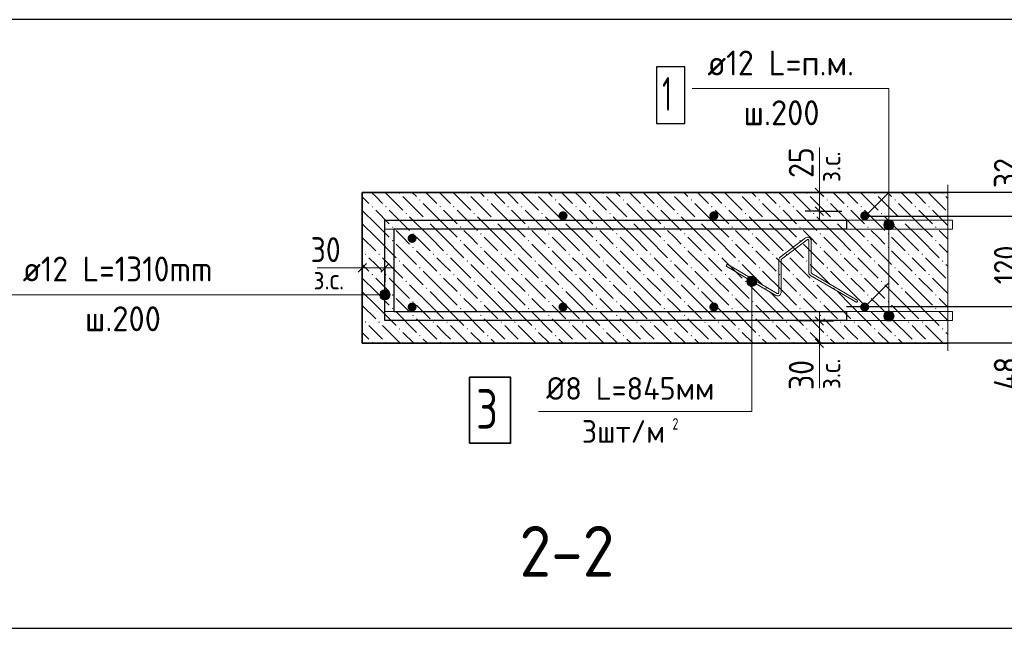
# Model space of a CAD drawing. Header units: millimetres. Extents: x 0 to 50400, y 0 to 35640.
# Tile 5 of 14: x 5230 to 15672, y 15246 to 21702. Entities that reach past the tile are written whole.
import ezdxf

# ---------------------------------------------------------------- set-up
doc = ezdxf.new("R2010")
doc.units = ezdxf.units.MM
for name, color, linetype, lineweight in [('Standard', 7, 'Continuous', 25), ('ЖБ Перекрытие верхний уровень', 7, 'Continuous', 35), ('Размерная линия_ общее', 7, 'Continuous', 13), ('Текст_ общее', 7, 'Continuous', 25)]:
    doc.layers.add(name, color=color, linetype=linetype, lineweight=lineweight)
doc.layers.add('Обрамление П-обр. равн.', color=7, linetype='Continuous', lineweight=25, true_color=0x5f1e0f)
doc.layers.add('Фоновоя арматура Х1', color=7, linetype='Continuous', lineweight=18, true_color=0x656565)
doc.layers.add('Размерная выноска', color=7, linetype='Continuous')
doc.styles.add('ISOCPEUR', font='txt')

msp = doc.modelspace()

# ---------------------------------------------------------------- hatches: boundary and pattern name
at = {"layer": 'Standard', "linetype": 'Continuous', "lineweight": 13, "transparency": 33554687}
for points in [[(12940, 18927), (13048, 18927), (13040, 18954)], [(12940, 18927), (13040, 18954), (12947, 18954)], [(12947, 18900), (13048, 18927), (12940, 18927)], [(12947, 18954), (13040, 18954), (13021, 18973)], [(12947, 18954), (13021, 18973), (12967, 18973)], [(12947, 18900), (13040, 18900), (13048, 18927)], [(12967, 18973), (13021, 18973), (12994, 18981)], [(9057, 18757), (9057, 18811), (9049, 18784)], [(9076, 18737), (9076, 18830), (9057, 18811)], [(9076, 18737), (9057, 18811), (9057, 18757)], [(9103, 18730), (9103, 18838), (9076, 18830)], [(9103, 18730), (9076, 18830), (9076, 18737)], [(9130, 18737), (9130, 18830), (9103, 18838)], [(9130, 18737), (9103, 18838), (9103, 18730)], [(9150, 18757), (9150, 18811), (9130, 18830)], [(9150, 18757), (9130, 18830), (9130, 18737)], [(9150, 18811), (9150, 18757), (9157, 18784)], [(12967, 18880), (13040, 18900), (12947, 18900)], [(12967, 18880), (13021, 18880), (13040, 18900)], [(13021, 18880), (12967, 18880), (12994, 18873)]]:
    msp.add_hatch(color=7, dxfattribs=at).paths.add_polyline_path(points)
at = {"layer": 'ЖБ Перекрытие верхний уровень', "linetype": 'Continuous', "lineweight": 18, "transparency": 33554687}
for points in [[(9250, 19861), (9257, 19869), (9265, 19861), (9257, 19854)], [(9970, 19861), (9977, 19869), (9985, 19861), (9977, 19854)], [(10690, 19861), (10697, 19869), (10705, 19861), (10697, 19854)], [(11410, 19861), (11417, 19869), (11425, 19861), (11417, 19854)], [(12130, 19861), (12137, 19869), (12145, 19861), (12137, 19854)], [(12850, 19861), (12857, 19869), (12865, 19861), (12857, 19854)], [(13570, 19861), (13577, 19869), (13585, 19861), (13577, 19854)], [(14290, 19861), (14297, 19869), (14305, 19861), (14297, 19854)], [(15010, 19861), (15017, 19869), (15025, 19861), (15017, 19854)], [(9466, 19789), (9473, 19797), (9481, 19789), (9473, 19782)], [(10186, 19789), (10193, 19797), (10201, 19789), (10193, 19782)], [(10906, 19789), (10913, 19797), (10921, 19789), (10913, 19782)], [(11626, 19789), (11633, 19797), (11641, 19789), (11633, 19782)], [(12346, 19789), (12353, 19797), (12361, 19789), (12353, 19782)], [(13066, 19789), (13073, 19797), (13081, 19789), (13073, 19782)], [(13786, 19789), (13793, 19797), (13801, 19789), (13793, 19782)], [(14506, 19789), (14513, 19797), (14521, 19789), (14513, 19782)], [(8962, 19717), (8969, 19725), (8977, 19717), (8969, 19710)], [(9106, 19717), (9113, 19725), (9121, 19717), (9113, 19710)], [(9322, 19645), (9329, 19653), (9337, 19645), (9329, 19638)], [(9682, 19717), (9689, 19725), (9697, 19717), (9689, 19710)], [(9826, 19717), (9833, 19725), (9841, 19717), (9833, 19710)], [(10042, 19645), (10049, 19653), (10057, 19645), (10049, 19638)], [(10402, 19717), (10409, 19725), (10417, 19717), (10409, 19710)], [(10546, 19717), (10553, 19725), (10561, 19717), (10553, 19710)], [(10762, 19645), (10769, 19653), (10777, 19645), (10769, 19638)], [(11122, 19717), (11129, 19725), (11137, 19717), (11129, 19710)], [(11266, 19717), (11273, 19725), (11281, 19717), (11273, 19710)], [(11482, 19645), (11489, 19653), (11497, 19645), (11489, 19638)], [(11842, 19717), (11849, 19725), (11857, 19717), (11849, 19710)], [(11986, 19717), (11993, 19725), (12001, 19717), (11993, 19710)], [(12202, 19645), (12209, 19653), (12217, 19645), (12209, 19638)], [(12562, 19717), (12569, 19725), (12577, 19717), (12569, 19710)], [(12706, 19717), (12713, 19725), (12721, 19717), (12713, 19710)], [(12922, 19645), (12929, 19653), (12937, 19645), (12929, 19638)], [(13282, 19717), (13289, 19725), (13297, 19717), (13289, 19710)], [(13426, 19717), (13433, 19725), (13441, 19717), (13433, 19710)], [(13642, 19645), (13649, 19653), (13657, 19645), (13649, 19638)], [(14002, 19717), (14009, 19725), (14017, 19717), (14009, 19710)], [(14146, 19717), (14153, 19725), (14161, 19717), (14153, 19710)], [(14362, 19645), (14369, 19653), (14377, 19645), (14369, 19638)], [(14722, 19717), (14729, 19725), (14737, 19717), (14729, 19710)], [(14866, 19717), (14873, 19725), (14881, 19717), (14873, 19710)], [(9538, 19573), (9545, 19581), (9553, 19573), (9545, 19566)], [(10258, 19573), (10265, 19581), (10273, 19573), (10265, 19566)], [(10978, 19573), (10985, 19581), (10993, 19573), (10985, 19566)], [(11698, 19573), (11705, 19581), (11713, 19573), (11705, 19566)], [(12418, 19573), (12425, 19581), (12433, 19573), (12425, 19566)], [(13138, 19573), (13145, 19581), (13153, 19573), (13145, 19566)], [(13858, 19573), (13865, 19581), (13873, 19573), (13865, 19566)], [(14578, 19573), (14585, 19581), (14593, 19573), (14585, 19566)], [(9178, 19501), (9185, 19509), (9193, 19501), (9185, 19494)], [(9394, 19429), (9401, 19437), (9409, 19429), (9401, 19422)], [(9898, 19501), (9905, 19509), (9913, 19501), (9905, 19494)], [(10114, 19429), (10121, 19437), (10129, 19429), (10121, 19422)], [(10618, 19501), (10625, 19509), (10633, 19501), (10625, 19494)], [(10834, 19429), (10841, 19437), (10849, 19429), (10841, 19422)], [(11338, 19501), (11345, 19509), (11353, 19501), (11345, 19494)], [(11554, 19429), (11561, 19437), (11569, 19429), (11561, 19422)], [(12058, 19501), (12065, 19509), (12073, 19501), (12065, 19494)], [(12274, 19429), (12281, 19437), (12289, 19429), (12281, 19422)], [(12778, 19501), (12785, 19509), (12793, 19501), (12785, 19494)], [(12994, 19429), (13001, 19437), (13009, 19429), (13001, 19422)], [(13498, 19501), (13505, 19509), (13513, 19501), (13505, 19494)], [(13714, 19429), (13721, 19437), (13729, 19429), (13721, 19422)], [(14218, 19501), (14225, 19509), (14233, 19501), (14225, 19494)], [(14434, 19429), (14441, 19437), (14449, 19429), (14441, 19422)], [(14938, 19501), (14945, 19509), (14953, 19501), (14945, 19494)], [(9178, 19357), (9185, 19365), (9193, 19357), (9185, 19350)], [(9898, 19357), (9905, 19365), (9913, 19357), (9905, 19350)], [(10618, 19357), (10625, 19365), (10633, 19357), (10625, 19350)], [(11338, 19357), (11345, 19365), (11353, 19357), (11345, 19350)], [(12058, 19357), (12065, 19365), (12073, 19357), (12065, 19350)], [(12778, 19357), (12785, 19365), (12793, 19357), (12785, 19350)], [(13498, 19357), (13505, 19365), (13513, 19357), (13505, 19350)], [(14218, 19357), (14225, 19365), (14233, 19357), (14225, 19350)], [(14938, 19357), (14945, 19365), (14953, 19357), (14945, 19350)], [(8890, 19213), (8897, 19221), (8905, 19213), (8897, 19206)], [(9034, 19213), (9041, 19221), (9049, 19213), (9041, 19206)], [(9394, 19285), (9401, 19293), (9409, 19285), (9401, 19278)], [(9610, 19213), (9617, 19221), (9625, 19213), (9617, 19206)], [(9754, 19213), (9761, 19221), (9769, 19213), (9761, 19206)], [(10114, 19285), (10121, 19293), (10129, 19285), (10121, 19278)], [(10330, 19213), (10337, 19221), (10345, 19213), (10337, 19206)], [(10474, 19213), (10481, 19221), (10489, 19213), (10481, 19206)], [(10834, 19285), (10841, 19293), (10849, 19285), (10841, 19278)], [(11050, 19213), (11057, 19221), (11065, 19213), (11057, 19206)], [(11194, 19213), (11201, 19221), (11209, 19213), (11201, 19206)], [(11554, 19285), (11561, 19293), (11569, 19285), (11561, 19278)], [(11770, 19213), (11777, 19221), (11785, 19213), (11777, 19206)], [(11914, 19213), (11921, 19221), (11929, 19213), (11921, 19206)], [(12274, 19285), (12281, 19293), (12289, 19285), (12281, 19278)], [(12490, 19213), (12497, 19221), (12505, 19213), (12497, 19206)], [(12634, 19213), (12641, 19221), (12649, 19213), (12641, 19206)], [(12994, 19285), (13001, 19293), (13009, 19285), (13001, 19278)], [(13210, 19213), (13217, 19221), (13225, 19213), (13217, 19206)], [(13354, 19213), (13361, 19221), (13369, 19213), (13361, 19206)], [(13714, 19285), (13721, 19293), (13729, 19285), (13721, 19278)], [(13930, 19213), (13937, 19221), (13945, 19213), (13937, 19206)], [(14074, 19213), (14081, 19221), (14089, 19213), (14081, 19206)], [(14434, 19285), (14441, 19293), (14449, 19285), (14441, 19278)], [(14650, 19213), (14657, 19221), (14665, 19213), (14657, 19206)], [(14794, 19213), (14801, 19221), (14809, 19213), (14801, 19206)], [(9250, 19141), (9257, 19149), (9265, 19141), (9257, 19134)], [(9970, 19141), (9977, 19149), (9985, 19141), (9977, 19134)], [(10690, 19141), (10697, 19149), (10705, 19141), (10697, 19134)], [(11410, 19141), (11417, 19149), (11425, 19141), (11417, 19134)], [(12130, 19141), (12137, 19149), (12145, 19141), (12137, 19134)], [(12850, 19141), (12857, 19149), (12865, 19141), (12857, 19134)], [(13570, 19141), (13577, 19149), (13585, 19141), (13577, 19134)], [(14290, 19141), (14297, 19149), (14305, 19141), (14297, 19134)], [(15010, 19141), (15017, 19149), (15025, 19141), (15017, 19134)], [(8962, 18997), (8969, 19005), (8977, 18997), (8969, 18990)], [(9106, 18997), (9113, 19005), (9121, 18997), (9113, 18990)], [(9466, 19069), (9473, 19077), (9481, 19069), (9473, 19062)], [(9682, 18997), (9689, 19005), (9697, 18997), (9689, 18990)], [(9826, 18997), (9833, 19005), (9841, 18997), (9833, 18990)], [(10186, 19069), (10193, 19077), (10201, 19069), (10193, 19062)], [(10402, 18997), (10409, 19005), (10417, 18997), (10409, 18990)], [(10546, 18997), (10553, 19005), (10561, 18997), (10553, 18990)], [(10906, 19069), (10913, 19077), (10921, 19069), (10913, 19062)], [(11122, 18997), (11129, 19005), (11137, 18997), (11129, 18990)], [(11266, 18997), (11273, 19005), (11281, 18997), (11273, 18990)], [(11626, 19069), (11633, 19077), (11641, 19069), (11633, 19062)], [(11842, 18997), (11849, 19005), (11857, 18997), (11849, 18990)], [(11986, 18997), (11993, 19005), (12001, 18997), (11993, 18990)], [(12346, 19069), (12353, 19077), (12361, 19069), (12353, 19062)], [(12562, 18997), (12569, 19005), (12577, 18997), (12569, 18990)], [(12706, 18997), (12713, 19005), (12721, 18997), (12713, 18990)], [(13066, 19069), (13073, 19077), (13081, 19069), (13073, 19062)], [(13282, 18997), (13289, 19005), (13297, 18997), (13289, 18990)], [(13426, 18997), (13433, 19005), (13441, 18997), (13433, 18990)], [(13786, 19069), (13793, 19077), (13801, 19069), (13793, 19062)], [(14002, 18997), (14009, 19005), (14017, 18997), (14009, 18990)], [(14146, 18997), (14153, 19005), (14161, 18997), (14153, 18990)], [(14506, 19069), (14513, 19077), (14521, 19069), (14513, 19062)], [(14722, 18997), (14729, 19005), (14737, 18997), (14729, 18990)], [(14866, 18997), (14873, 19005), (14881, 18997), (14873, 18990)], [(9322, 18925), (9329, 18933), (9337, 18925), (9329, 18918)], [(10042, 18925), (10049, 18933), (10057, 18925), (10049, 18918)], [(10762, 18925), (10769, 18933), (10777, 18925), (10769, 18918)], [(11482, 18925), (11489, 18933), (11497, 18925), (11489, 18918)], [(12202, 18925), (12209, 18933), (12217, 18925), (12209, 18918)], [(12922, 18925), (12929, 18933), (12937, 18925), (12929, 18918)], [(13642, 18925), (13649, 18933), (13657, 18925), (13649, 18918)], [(14362, 18925), (14369, 18933), (14377, 18925), (14369, 18918)], [(9538, 18853), (9545, 18861), (9553, 18853), (9545, 18846)], [(10258, 18853), (10265, 18861), (10273, 18853), (10265, 18846)], [(10978, 18853), (10985, 18861), (10993, 18853), (10985, 18846)], [(11698, 18853), (11705, 18861), (11713, 18853), (11705, 18846)], [(12418, 18853), (12425, 18861), (12433, 18853), (12425, 18846)], [(13138, 18853), (13145, 18861), (13153, 18853), (13145, 18846)], [(13858, 18853), (13865, 18861), (13873, 18853), (13865, 18846)], [(14578, 18853), (14585, 18861), (14593, 18853), (14585, 18846)], [(9178, 18781), (9185, 18789), (9193, 18781), (9185, 18774)], [(9394, 18709), (9401, 18717), (9409, 18709), (9401, 18702)], [(9898, 18781), (9905, 18789), (9913, 18781), (9905, 18774)], [(10114, 18709), (10121, 18717), (10129, 18709), (10121, 18702)], [(10618, 18781), (10625, 18789), (10633, 18781), (10625, 18774)], [(10834, 18709), (10841, 18717), (10849, 18709), (10841, 18702)], [(11338, 18781), (11345, 18789), (11353, 18781), (11345, 18774)], [(11554, 18709), (11561, 18717), (11569, 18709), (11561, 18702)], [(12058, 18781), (12065, 18789), (12073, 18781), (12065, 18774)], [(12274, 18709), (12281, 18717), (12289, 18709), (12281, 18702)], [(12778, 18781), (12785, 18789), (12793, 18781), (12785, 18774)], [(12994, 18709), (13001, 18717), (13009, 18709), (13001, 18702)], [(13498, 18781), (13505, 18789), (13513, 18781), (13505, 18774)], [(13714, 18709), (13721, 18717), (13729, 18709), (13721, 18702)], [(14218, 18781), (14225, 18789), (14233, 18781), (14225, 18774)], [(14434, 18709), (14441, 18717), (14449, 18709), (14441, 18702)], [(14938, 18781), (14945, 18789), (14953, 18781), (14945, 18774)], [(9178, 18637), (9185, 18645), (9193, 18637), (9185, 18630)], [(9898, 18637), (9905, 18645), (9913, 18637), (9905, 18630)], [(10618, 18637), (10625, 18645), (10633, 18637), (10625, 18630)], [(11338, 18637), (11345, 18645), (11353, 18637), (11345, 18630)], [(12058, 18637), (12065, 18645), (12073, 18637), (12065, 18630)], [(12778, 18637), (12785, 18645), (12793, 18637), (12785, 18630)], [(13498, 18637), (13505, 18645), (13513, 18637), (13505, 18630)], [(14218, 18637), (14225, 18645), (14233, 18637), (14225, 18630)], [(14938, 18637), (14945, 18645), (14953, 18637), (14945, 18630)], [(8890, 18493), (8897, 18501), (8905, 18493), (8897, 18486)], [(9034, 18493), (9041, 18501), (9049, 18493), (9041, 18486)], [(9394, 18565), (9401, 18573), (9409, 18565), (9401, 18558)], [(9610, 18493), (9617, 18501), (9625, 18493), (9617, 18486)], [(9754, 18493), (9761, 18501), (9769, 18493), (9761, 18486)], [(10114, 18565), (10121, 18573), (10129, 18565), (10121, 18558)], [(10330, 18493), (10337, 18501), (10345, 18493), (10337, 18486)], [(10474, 18493), (10481, 18501), (10489, 18493), (10481, 18486)], [(10834, 18565), (10841, 18573), (10849, 18565), (10841, 18558)], [(11050, 18493), (11057, 18501), (11065, 18493), (11057, 18486)], [(11194, 18493), (11201, 18501), (11209, 18493), (11201, 18486)], [(11554, 18565), (11561, 18573), (11569, 18565), (11561, 18558)], [(11770, 18493), (11777, 18501), (11785, 18493), (11777, 18486)], [(11914, 18493), (11921, 18501), (11929, 18493), (11921, 18486)], [(12274, 18565), (12281, 18573), (12289, 18565), (12281, 18558)], [(12490, 18493), (12497, 18501), (12505, 18493), (12497, 18486)], [(12634, 18493), (12641, 18501), (12649, 18493), (12641, 18486)], [(12994, 18565), (13001, 18573), (13009, 18565), (13001, 18558)], [(13210, 18493), (13217, 18501), (13225, 18493), (13217, 18486)], [(13354, 18493), (13361, 18501), (13369, 18493), (13361, 18486)], [(13714, 18565), (13721, 18573), (13729, 18565), (13721, 18558)], [(13930, 18493), (13937, 18501), (13945, 18493), (13937, 18486)], [(14074, 18493), (14081, 18501), (14089, 18493), (14081, 18486)], [(14434, 18565), (14441, 18573), (14449, 18565), (14441, 18558)], [(14650, 18493), (14657, 18501), (14665, 18493), (14657, 18486)], [(14794, 18493), (14801, 18501), (14809, 18493), (14801, 18486)], [(9250, 18421), (9257, 18429), (9265, 18421), (9257, 18414)], [(9970, 18421), (9977, 18429), (9985, 18421), (9977, 18414)], [(10690, 18421), (10697, 18429), (10705, 18421), (10697, 18414)], [(11410, 18421), (11417, 18429), (11425, 18421), (11417, 18414)], [(12130, 18421), (12137, 18429), (12145, 18421), (12137, 18414)], [(12850, 18421), (12857, 18429), (12865, 18421), (12857, 18414)], [(13570, 18421), (13577, 18429), (13585, 18421), (13577, 18414)], [(14290, 18421), (14297, 18429), (14305, 18421), (14297, 18414)], [(15010, 18421), (15017, 18429), (15025, 18421), (15017, 18414)], [(8962, 18277), (8969, 18285), (8977, 18277), (8969, 18270)], [(9106, 18277), (9113, 18285), (9121, 18277), (9113, 18270)], [(9466, 18349), (9473, 18357), (9481, 18349), (9473, 18342)], [(9682, 18277), (9689, 18285), (9697, 18277), (9689, 18270)], [(9826, 18277), (9833, 18285), (9841, 18277), (9833, 18270)], [(10186, 18349), (10193, 18357), (10201, 18349), (10193, 18342)], [(10402, 18277), (10409, 18285), (10417, 18277), (10409, 18270)], [(10546, 18277), (10553, 18285), (10561, 18277), (10553, 18270)], [(10906, 18349), (10913, 18357), (10921, 18349), (10913, 18342)], [(11122, 18277), (11129, 18285), (11137, 18277), (11129, 18270)], [(11266, 18277), (11273, 18285), (11281, 18277), (11273, 18270)], [(11626, 18349), (11633, 18357), (11641, 18349), (11633, 18342)], [(11842, 18277), (11849, 18285), (11857, 18277), (11849, 18270)], [(11986, 18277), (11993, 18285), (12001, 18277), (11993, 18270)], [(12346, 18349), (12353, 18357), (12361, 18349), (12353, 18342)], [(12562, 18277), (12569, 18285), (12577, 18277), (12569, 18270)], [(12706, 18277), (12713, 18285), (12721, 18277), (12713, 18270)], [(13066, 18349), (13073, 18357), (13081, 18349), (13073, 18342)], [(13282, 18277), (13289, 18285), (13297, 18277), (13289, 18270)], [(13426, 18277), (13433, 18285), (13441, 18277), (13433, 18270)], [(13786, 18349), (13793, 18357), (13801, 18349), (13793, 18342)], [(14002, 18277), (14009, 18285), (14017, 18277), (14009, 18270)], [(14146, 18277), (14153, 18285), (14161, 18277), (14153, 18270)], [(14506, 18349), (14513, 18357), (14521, 18349), (14513, 18342)], [(14722, 18277), (14729, 18285), (14737, 18277), (14729, 18270)], [(14866, 18277), (14873, 18285), (14881, 18277), (14873, 18270)]]:
    msp.add_hatch(color=7, dxfattribs=at).paths.add_polyline_path(points, flags=16)
at = {"layer": 'Текст_ общее', "linetype": 'Continuous', "lineweight": 13, "transparency": 33554687}
for points in [[(14394, 19526), (14502, 19526), (14495, 19553)], [(14394, 19526), (14495, 19553), (14402, 19553)], [(14402, 19553), (14495, 19553), (14475, 19572)], [(14402, 19553), (14475, 19572), (14421, 19572)], [(14421, 19572), (14475, 19572), (14448, 19580)], [(14402, 19499), (14502, 19526), (14394, 19526)], [(14402, 19499), (14495, 19499), (14502, 19526)], [(14421, 19479), (14495, 19499), (14402, 19499)], [(14421, 19479), (14475, 19479), (14495, 19499)], [(14475, 19479), (14421, 19479), (14448, 19472)], [(14402, 18585), (14495, 18585), (14475, 18604)], [(14402, 18585), (14475, 18604), (14421, 18604)], [(14421, 18604), (14475, 18604), (14448, 18612)], [(14394, 18558), (14502, 18558), (14495, 18585)], [(14394, 18558), (14495, 18585), (14402, 18585)], [(14402, 18531), (14502, 18558), (14394, 18558)], [(14402, 18531), (14495, 18531), (14502, 18558)], [(14421, 18511), (14495, 18531), (14402, 18531)], [(14421, 18511), (14475, 18511), (14495, 18531)], [(14475, 18511), (14421, 18511), (14448, 18504)]]:
    msp.add_hatch(color=7, dxfattribs=at).paths.add_polyline_path(points)
at = {"layer": 'Фоновоя арматура Х1', "linetype": 'Continuous', "lineweight": 18, "transparency": 33554687}
for points in [[(11040, 19622), (11036, 19640), (11025, 19656), (11010, 19666), (10991, 19670), (10973, 19666), (10958, 19656), (10947, 19640), (10943, 19622), (10947, 19603), (10958, 19588), (10973, 19577), (10991, 19574), (11010, 19577), (11025, 19588), (11036, 19603)], [(12639, 19622), (12636, 19640), (12625, 19656), (12610, 19666), (12591, 19670), (12573, 19666), (12558, 19656), (12547, 19640), (12543, 19622), (12547, 19603), (12558, 19588), (12573, 19577), (12591, 19574), (12610, 19577), (12625, 19588), (12636, 19603)], [(14239, 19622), (14236, 19640), (14225, 19656), (14210, 19666), (14191, 19670), (14173, 19666), (14158, 19656), (14147, 19640), (14143, 19622), (14147, 19603), (14158, 19588), (14173, 19577), (14191, 19574), (14210, 19577), (14225, 19588), (14236, 19603)], [(9439, 19382), (9436, 19400), (9425, 19416), (9410, 19426), (9391, 19430), (9373, 19426), (9358, 19416), (9347, 19400), (9343, 19382), (9347, 19363), (9358, 19348), (9373, 19337), (9391, 19334), (9410, 19337), (9425, 19348), (9436, 19363)], [(9439, 18654), (9436, 18672), (9425, 18688), (9410, 18698), (9391, 18702), (9373, 18698), (9358, 18688), (9347, 18672), (9343, 18654), (9347, 18635), (9358, 18620), (9373, 18609), (9391, 18606), (9410, 18609), (9425, 18620), (9436, 18635)], [(11040, 18654), (11036, 18672), (11025, 18688), (11010, 18698), (10991, 18702), (10973, 18698), (10958, 18688), (10947, 18672), (10943, 18654), (10947, 18635), (10958, 18620), (10973, 18609), (10991, 18606), (11010, 18609), (11025, 18620), (11036, 18635)], [(12639, 18654), (12636, 18672), (12625, 18688), (12610, 18698), (12591, 18702), (12573, 18698), (12558, 18688), (12547, 18672), (12543, 18654), (12547, 18635), (12558, 18620), (12573, 18609), (12591, 18606), (12610, 18609), (12625, 18620), (12636, 18635)], [(14239, 18654), (14236, 18672), (14225, 18688), (14210, 18698), (14191, 18702), (14173, 18698), (14158, 18688), (14147, 18672), (14143, 18654), (14147, 18635), (14158, 18620), (14173, 18609), (14191, 18606), (14210, 18609), (14225, 18620), (14236, 18635)]]:
    msp.add_hatch(color=7, dxfattribs=at).paths.add_polyline_path(points)

# ---------------------------------------------------------------- linework, layer by layer
at = {"layer": 'Standard', "color": 7, "linetype": 'Continuous', "lineweight": 13, "transparency": 33554687}
for p, q in [((13710, 19870), (13710, 20346)), ((14191, 19614), (14448, 19870)), ((8863, 19070), (8383, 19070)), ((12940, 18927), (12940, 18927)), ((12994, 18981), (12994, 18981)), ((13048, 18927), (13048, 18927)), ((14191, 18654), (14448, 18910)), ((9103, 18838), (9103, 18838)), ((12994, 18873), (12994, 18873)), ((9103, 18784), (4943, 18784)), ((9049, 18784), (9049, 18784)), ((9103, 18730), (9103, 18730)), ((9157, 18784), (9157, 18784)), ((13710, 18270), (13710, 17793))]:
    msp.add_line(p, q, dxfattribs=at)
at = {"layer": 'Standard', "color": 7, "linetype": 'Continuous', "lineweight": 18, "transparency": 33554687}
for p, q in [((13565, 19387), (13294, 19182)), ((13580, 19368), (13309, 19163)), ((13599, 19021), (13599, 19358)), ((13623, 19021), (13623, 19358)), ((13280, 18808), (13280, 19153)), ((13304, 18808), (13304, 19153)), ((13249, 18776), (12729, 19082)), ((13262, 18797), (12741, 19103)), ((14110, 18727), (13629, 19010)), ((14098, 18707), (13617, 18989))]:
    msp.add_line(p, q, dxfattribs=at)
at = {"layer": 'Standard', "color": 254, "linetype": 'Continuous', "lineweight": 25, "true_color": 0xc4c4ff, "transparency": 33554687}
msp.add_lwpolyline([(4513, 15246), (15873, 15246), (15873, 21702), (4513, 21702), (4513, 15246)], dxfattribs=at)
at = {"layer": 'Standard', "color": 7, "linetype": 'Continuous', "lineweight": 13, "transparency": 33554687}
msp.add_lwpolyline([(10731, 17546), (12994, 17546), (12994, 18927)], dxfattribs=at)
for centre in [(12994, 18927), (9103, 18784)]:
    msp.add_circle(centre, 54, dxfattribs=at)
at = {"layer": 'Standard', "color": 7, "linetype": 'Continuous', "lineweight": 18, "transparency": 33554687}
for centre, radius, start, end in [((13587, 19358), 36.3, 0, 127.0922), ((13587, 19358), 12.1, 0, 127.0922), ((13316, 19153), 36.3, 127.0922, 180), ((13316, 19153), 12.1, 127.0922, 180), ((12735, 19093), 12.1, 59.553, 239.553), ((13635, 19021), 36.3, 180, 239.553), ((13635, 19021), 12.1, 180, 239.553), ((13268, 18808), 36.3, 239.553, 0), ((13268, 18808), 12.1, 239.553, 0), ((14104, 18717), 12.1, 239.553, 59.553)]:
    msp.add_arc(centre, radius, start, end, dxfattribs=at)
at = {"layer": 'ЖБ Перекрытие верхний уровень', "color": 7, "linetype": 'Continuous', "lineweight": 35, "transparency": 33554687}
for p, q in [((8863, 19870), (8863, 18270)), ((15073, 19870), (8863, 19870)), ((8863, 18270), (15073, 18270))]:
    msp.add_line(p, q, dxfattribs=at)
at = {"layer": 'ЖБ Перекрытие верхний уровень', "color": 9, "linetype": 'Continuous', "lineweight": 18, "true_color": 0xc7c7c7, "transparency": 33554687}
for p, q in [((9005, 19825), (8961, 19870)), ((9105, 19870), (9293, 19681)), ((9393, 19870), (9437, 19825)), ((9537, 19870), (9653, 19753)), ((9725, 19825), (9681, 19870)), ((9825, 19870), (10013, 19681)), ((10113, 19870), (10157, 19825)), ((10257, 19870), (10373, 19753)), ((10445, 19825), (10401, 19870)), ((10545, 19870), (10733, 19681)), ((10833, 19870), (10877, 19825)), ((10977, 19870), (11093, 19753)), ((11165, 19825), (11121, 19870)), ((11265, 19870), (11453, 19681)), ((11553, 19870), (11597, 19825)), ((11697, 19870), (11813, 19753)), ((11885, 19825), (11841, 19870)), ((11985, 19870), (12173, 19681)), ((12273, 19870), (12317, 19825)), ((12417, 19870), (12533, 19753)), ((12605, 19825), (12561, 19870)), ((12705, 19870), (12893, 19681)), ((12993, 19870), (13037, 19825)), ((13137, 19870), (13253, 19753)), ((13325, 19825), (13281, 19870)), ((13425, 19870), (13613, 19681)), ((13713, 19870), (13757, 19825)), ((13857, 19870), (13973, 19753)), ((14045, 19825), (14001, 19870)), ((14145, 19870), (14333, 19681)), ((14433, 19870), (14477, 19825)), ((14577, 19870), (14693, 19753)), ((14765, 19825), (14721, 19870)), ((14865, 19870), (15053, 19681)), ((8863, 19823), (8933, 19753)), ((9077, 19753), (9005, 19825)), ((9293, 19825), (9509, 19609)), ((9725, 19537), (9509, 19753)), ((9797, 19753), (9725, 19825)), ((10013, 19825), (10229, 19609)), ((10445, 19537), (10229, 19753)), ((10517, 19753), (10445, 19825)), ((10733, 19825), (10949, 19609)), ((11165, 19537), (10949, 19753)), ((11237, 19753), (11165, 19825)), ((11453, 19825), (11669, 19609)), ((11885, 19537), (11669, 19753)), ((11957, 19753), (11885, 19825)), ((12173, 19825), (12389, 19609)), ((12605, 19537), (12389, 19753)), ((12677, 19753), (12605, 19825)), ((12893, 19825), (13109, 19609)), ((13325, 19537), (13109, 19753)), ((13397, 19753), (13325, 19825)), ((13613, 19825), (13829, 19609)), ((14045, 19537), (13829, 19753)), ((14117, 19753), (14045, 19825)), ((14333, 19825), (14549, 19609)), ((14765, 19537), (14549, 19753)), ((14837, 19753), (14765, 19825)), ((15053, 19825), (15073, 19806)), ((9005, 19537), (8863, 19679)), ((9005, 19681), (9149, 19537)), ((9149, 19681), (9365, 19465)), ((9725, 19681), (9869, 19537)), ((9869, 19681), (10085, 19465)), ((10445, 19681), (10589, 19537)), ((10589, 19681), (10805, 19465)), ((11165, 19681), (11309, 19537)), ((11309, 19681), (11525, 19465)), ((11885, 19681), (12029, 19537)), ((12029, 19681), (12245, 19465)), ((12605, 19681), (12749, 19537)), ((12749, 19681), (12965, 19465)), ((13325, 19681), (13469, 19537)), ((13469, 19681), (13685, 19465)), ((14045, 19681), (14189, 19537)), ((14189, 19681), (14405, 19465)), ((14765, 19681), (14909, 19537)), ((14909, 19681), (15073, 19518)), ((8863, 19535), (9005, 19393)), ((9005, 19537), (9149, 19393)), ((9581, 19393), (9365, 19609)), ((9581, 19537), (9725, 19393)), ((9725, 19537), (9869, 19393)), ((10301, 19393), (10085, 19609)), ((10301, 19537), (10445, 19393)), ((10445, 19537), (10589, 19393)), ((11021, 19393), (10805, 19609)), ((11021, 19537), (11165, 19393)), ((11165, 19537), (11309, 19393)), ((11741, 19393), (11525, 19609)), ((11741, 19537), (11885, 19393)), ((11885, 19537), (12029, 19393)), ((12461, 19393), (12245, 19609)), ((12461, 19537), (12605, 19393)), ((12605, 19537), (12749, 19393)), ((13181, 19393), (12965, 19609)), ((13181, 19537), (13325, 19393)), ((13325, 19537), (13469, 19393)), ((13901, 19393), (13685, 19609)), ((13901, 19537), (14045, 19393)), ((14045, 19537), (14189, 19393)), ((14621, 19393), (14405, 19609)), ((14621, 19537), (14765, 19393)), ((14765, 19537), (14909, 19393)), ((9293, 19393), (9221, 19465)), ((10013, 19393), (9941, 19465)), ((10733, 19393), (10661, 19465)), ((11453, 19393), (11381, 19465)), ((12173, 19393), (12101, 19465)), ((12893, 19393), (12821, 19465)), ((13613, 19393), (13541, 19465)), ((14333, 19393), (14261, 19465)), ((15053, 19393), (14981, 19465)), ((8863, 19391), (9005, 19249)), ((9005, 19393), (9221, 19177)), ((9221, 19321), (9437, 19105)), ((9365, 19321), (9293, 19393)), ((9437, 19393), (9581, 19249)), ((9581, 19393), (9725, 19249)), ((9725, 19393), (9941, 19177)), ((9941, 19321), (10157, 19105)), ((10085, 19321), (10013, 19393)), ((10157, 19393), (10301, 19249)), ((10301, 19393), (10445, 19249)), ((10445, 19393), (10661, 19177)), ((10661, 19321), (10877, 19105)), ((10805, 19321), (10733, 19393)), ((10877, 19393), (11021, 19249)), ((11021, 19393), (11165, 19249)), ((11165, 19393), (11381, 19177)), ((11381, 19321), (11597, 19105)), ((11525, 19321), (11453, 19393)), ((11597, 19393), (11741, 19249)), ((11741, 19393), (11885, 19249)), ((11885, 19393), (12101, 19177)), ((12101, 19321), (12317, 19105)), ((12245, 19321), (12173, 19393)), ((12317, 19393), (12461, 19249)), ((12461, 19393), (12605, 19249)), ((12605, 19393), (12821, 19177)), ((12821, 19321), (13037, 19105)), ((12965, 19321), (12893, 19393)), ((13037, 19393), (13181, 19249)), ((13181, 19393), (13325, 19249)), ((13325, 19393), (13541, 19177)), ((13541, 19321), (13757, 19105)), ((13685, 19321), (13613, 19393)), ((13757, 19393), (13901, 19249)), ((13901, 19393), (14045, 19249)), ((14045, 19393), (14261, 19177)), ((14261, 19321), (14477, 19105)), ((14405, 19321), (14333, 19393)), ((14477, 19393), (14621, 19249)), ((14621, 19393), (14765, 19249)), ((14765, 19393), (14981, 19177)), ((14981, 19321), (15073, 19230)), ((15073, 19374), (15053, 19393)), ((9437, 19249), (9653, 19033)), ((10157, 19249), (10373, 19033)), ((10877, 19249), (11093, 19033)), ((11597, 19249), (11813, 19033)), ((12317, 19249), (12533, 19033)), ((13037, 19249), (13253, 19033)), ((13757, 19249), (13973, 19033)), ((14477, 19249), (14693, 19033)), ((9005, 19105), (8933, 19177)), ((9077, 19177), (9293, 18961)), ((9725, 19105), (9653, 19177)), ((9797, 19177), (10013, 18961)), ((10445, 19105), (10373, 19177)), ((10517, 19177), (10733, 18961)), ((11165, 19105), (11093, 19177)), ((11237, 19177), (11453, 18961)), ((11885, 19105), (11813, 19177)), ((11957, 19177), (12173, 18961)), ((12605, 19105), (12533, 19177)), ((12677, 19177), (12893, 18961)), ((13325, 19105), (13253, 19177)), ((13397, 19177), (13613, 18961)), ((14045, 19105), (13973, 19177)), ((14117, 19177), (14333, 18961)), ((14765, 19105), (14693, 19177)), ((14837, 19177), (15053, 18961)), ((8863, 19103), (8933, 19033)), ((9077, 19033), (9005, 19105)), ((9293, 19105), (9509, 18889)), ((9725, 18817), (9509, 19033)), ((9797, 19033), (9725, 19105)), ((10013, 19105), (10229, 18889)), ((10445, 18817), (10229, 19033)), ((10517, 19033), (10445, 19105)), ((10733, 19105), (10949, 18889)), ((11165, 18817), (10949, 19033)), ((11237, 19033), (11165, 19105)), ((11453, 19105), (11669, 18889)), ((11885, 18817), (11669, 19033)), ((11957, 19033), (11885, 19105)), ((12173, 19105), (12389, 18889)), ((12605, 18817), (12389, 19033)), ((12677, 19033), (12605, 19105)), ((12893, 19105), (13109, 18889)), ((13325, 18817), (13109, 19033)), ((13397, 19033), (13325, 19105)), ((13613, 19105), (13829, 18889)), ((14045, 18817), (13829, 19033)), ((14117, 19033), (14045, 19105)), ((14333, 19105), (14549, 18889)), ((14765, 18817), (14549, 19033)), ((14837, 19033), (14765, 19105)), ((15053, 19105), (15073, 19086)), ((9005, 18817), (8863, 18959)), ((9005, 18961), (9149, 18817)), ((9149, 18961), (9365, 18745)), ((9725, 18961), (9869, 18817)), ((9869, 18961), (10085, 18745)), ((10445, 18961), (10589, 18817)), ((10589, 18961), (10805, 18745)), ((11165, 18961), (11309, 18817)), ((11309, 18961), (11525, 18745)), ((11885, 18961), (12029, 18817)), ((12029, 18961), (12245, 18745)), ((12605, 18961), (12749, 18817)), ((12749, 18961), (12965, 18745)), ((13325, 18961), (13469, 18817)), ((13469, 18961), (13685, 18745)), ((14045, 18961), (14189, 18817)), ((14189, 18961), (14405, 18745)), ((14765, 18961), (14909, 18817)), ((14909, 18961), (15073, 18798)), ((8863, 18815), (9005, 18673)), ((9005, 18817), (9149, 18673)), ((9581, 18673), (9365, 18889)), ((9581, 18817), (9725, 18673)), ((9725, 18817), (9869, 18673)), ((10301, 18673), (10085, 18889)), ((10301, 18817), (10445, 18673)), ((10445, 18817), (10589, 18673)), ((11021, 18673), (10805, 18889)), ((11021, 18817), (11165, 18673)), ((11165, 18817), (11309, 18673)), ((11741, 18673), (11525, 18889)), ((11741, 18817), (11885, 18673)), ((11885, 18817), (12029, 18673)), ((12461, 18673), (12245, 18889)), ((12461, 18817), (12605, 18673)), ((12605, 18817), (12749, 18673)), ((13181, 18673), (12965, 18889)), ((13181, 18817), (13325, 18673)), ((13325, 18817), (13469, 18673)), ((13901, 18673), (13685, 18889)), ((13901, 18817), (14045, 18673)), ((14045, 18817), (14189, 18673)), ((14621, 18673), (14405, 18889)), ((14621, 18817), (14765, 18673)), ((14765, 18817), (14909, 18673)), ((9293, 18673), (9221, 18745)), ((10013, 18673), (9941, 18745)), ((10733, 18673), (10661, 18745)), ((11453, 18673), (11381, 18745)), ((12173, 18673), (12101, 18745)), ((12893, 18673), (12821, 18745)), ((13613, 18673), (13541, 18745)), ((14333, 18673), (14261, 18745)), ((15053, 18673), (14981, 18745)), ((8863, 18671), (9005, 18529)), ((9005, 18673), (9221, 18457)), ((9221, 18601), (9437, 18385)), ((9365, 18601), (9293, 18673)), ((9437, 18673), (9581, 18529)), ((9581, 18673), (9725, 18529)), ((9725, 18673), (9941, 18457)), ((9941, 18601), (10157, 18385)), ((10085, 18601), (10013, 18673)), ((10157, 18673), (10301, 18529)), ((10301, 18673), (10445, 18529)), ((10445, 18673), (10661, 18457)), ((10661, 18601), (10877, 18385)), ((10805, 18601), (10733, 18673)), ((10877, 18673), (11021, 18529)), ((11021, 18673), (11165, 18529)), ((11165, 18673), (11381, 18457)), ((11381, 18601), (11597, 18385)), ((11525, 18601), (11453, 18673)), ((11597, 18673), (11741, 18529)), ((11741, 18673), (11885, 18529)), ((11885, 18673), (12101, 18457)), ((12101, 18601), (12317, 18385)), ((12245, 18601), (12173, 18673)), ((12317, 18673), (12461, 18529)), ((12461, 18673), (12605, 18529)), ((12605, 18673), (12821, 18457)), ((12821, 18601), (13037, 18385)), ((12965, 18601), (12893, 18673)), ((13037, 18673), (13181, 18529)), ((13181, 18673), (13325, 18529)), ((13325, 18673), (13541, 18457)), ((13541, 18601), (13757, 18385)), ((13685, 18601), (13613, 18673)), ((13757, 18673), (13901, 18529)), ((13901, 18673), (14045, 18529)), ((14045, 18673), (14261, 18457)), ((14261, 18601), (14477, 18385)), ((14405, 18601), (14333, 18673)), ((14477, 18673), (14621, 18529)), ((14621, 18673), (14765, 18529)), ((14765, 18673), (14981, 18457)), ((14981, 18601), (15073, 18510)), ((15073, 18654), (15053, 18673)), ((9437, 18529), (9653, 18313)), ((10157, 18529), (10373, 18313)), ((10877, 18529), (11093, 18313)), ((11597, 18529), (11813, 18313)), ((12317, 18529), (12533, 18313)), ((13037, 18529), (13253, 18313)), ((13757, 18529), (13973, 18313)), ((14477, 18529), (14693, 18313)), ((8863, 18383), (8933, 18313)), ((9005, 18385), (8933, 18457)), ((9077, 18313), (9005, 18385)), ((9077, 18457), (9265, 18270)), ((9293, 18385), (9409, 18270)), ((9725, 18385), (9653, 18457)), ((9797, 18313), (9725, 18385)), ((9797, 18457), (9985, 18270)), ((10013, 18385), (10129, 18270)), ((10445, 18385), (10373, 18457)), ((10517, 18313), (10445, 18385)), ((10517, 18457), (10705, 18270)), ((10733, 18385), (10849, 18270)), ((11165, 18385), (11093, 18457)), ((11237, 18313), (11165, 18385)), ((11237, 18457), (11425, 18270)), ((11453, 18385), (11569, 18270)), ((11885, 18385), (11813, 18457)), ((11957, 18313), (11885, 18385)), ((11957, 18457), (12145, 18270)), ((12173, 18385), (12289, 18270)), ((12605, 18385), (12533, 18457)), ((12677, 18313), (12605, 18385)), ((12677, 18457), (12865, 18270)), ((12893, 18385), (13009, 18270)), ((13325, 18385), (13253, 18457)), ((13397, 18313), (13325, 18385)), ((13397, 18457), (13585, 18270)), ((13613, 18385), (13729, 18270)), ((14045, 18385), (13973, 18457)), ((14117, 18313), (14045, 18385)), ((14117, 18457), (14305, 18270)), ((14333, 18385), (14449, 18270)), ((14765, 18385), (14693, 18457)), ((14837, 18313), (14765, 18385)), ((14837, 18457), (15025, 18270)), ((15053, 18385), (15073, 18366)), ((9553, 18270), (9509, 18313)), ((10273, 18270), (10229, 18313)), ((10993, 18270), (10949, 18313)), ((11713, 18270), (11669, 18313)), ((12433, 18270), (12389, 18313)), ((13153, 18270), (13109, 18313)), ((13873, 18270), (13829, 18313)), ((14593, 18270), (14549, 18313))]:
    msp.add_line(p, q, dxfattribs=at)
at = {"layer": 'Обрамление П-обр. равн.', "color": 38, "linetype": 'Continuous', "lineweight": 25, "true_color": 0x5f1e0f, "transparency": 33554687}
msp.add_lwpolyline([(13999, 19478), (9199, 19478), (9199, 18606), (13999, 18606), (13999, 18510), (9103, 18510), (9103, 19574), (13999, 19574), (13999, 19478)], dxfattribs=at)
msp.add_lwpolyline([(13999, 19478), (9199, 19478), (9199, 18606), (13999, 18606), (13999, 18510), (9103, 18510), (9103, 19574), (13999, 19574), (13999, 19478)], dxfattribs=at)
at = {"layer": 'Размерная выноска', "color": 7, "linetype": 'Continuous', "lineweight": 13, "transparency": 33554687}
msp.add_line((15073, 19950), (15073, 18190), dxfattribs=at)
at = {"layer": 'Размерная линия_ общее', "color": 7, "linetype": 'Continuous', "lineweight": 13, "transparency": 33554687}
for p, q in [((13710, 19870), (13710, 19960)), ((13710, 19670), (13710, 19870)), ((13710, 19670), (13710, 19580)), ((8863, 19070), (8773, 19070)), ((9103, 19070), (8863, 19070)), ((9103, 19070), (9193, 19070)), ((13710, 18506), (13710, 18596)), ((13710, 18506), (13710, 18270)), ((13710, 18270), (13710, 18180))]:
    msp.add_line(p, q, dxfattribs=at)
at = {"layer": 'Размерная линия_ общее', "color": 253, "linetype": 'Continuous', "lineweight": -3, "true_color": 0xa0a0a0, "transparency": 33554687}
for p, q in [((13710, 19870), (13560, 19870)), ((13710, 19870), (13860, 19870)), ((13710, 19870), (14108, 19870)), ((13710, 19670), (13560, 19670)), ((13710, 19670), (13860, 19670)), ((13710, 19670), (13950, 19670)), ((8863, 19070), (8863, 19220)), ((9103, 19070), (9103, 19220)), ((8863, 19070), (8863, 18920)), ((9103, 19070), (9103, 18920)), ((13710, 18506), (13470, 18506)), ((13710, 18506), (13560, 18506)), ((13710, 18506), (13860, 18506)), ((13710, 18270), (13560, 18270)), ((13710, 18270), (13860, 18270)), ((13710, 18270), (14108, 18270))]:
    msp.add_line(p, q, dxfattribs=at)
at = {"layer": 'Размерная линия_ общее', "color": 7, "linetype": 'Continuous', "lineweight": 25, "transparency": 33554687}
for p, q in [((13755, 19825), (13665, 19915)), ((13755, 19625), (13665, 19715)), ((8908, 19115), (8818, 19025)), ((9148, 19115), (9058, 19025)), ((13665, 18551), (13755, 18461)), ((13665, 18315), (13755, 18225))]:
    msp.add_line(p, q, dxfattribs=at)
at = {"layer": 'Размерная линия_ общее', "color": 253, "linetype": 'Continuous', "lineweight": -3, "true_color": 0xa0a0a0, "transparency": 33554687}
for points in [[(15885, 19870), (15864, 19870), (15864, 19870), (15864, 19870), (15864, 19870), (15073, 19870)], [(15885, 19614), (15864, 19614), (15864, 19614), (15864, 19614), (15864, 19614), (14158, 19614)], [(15885, 18654), (15864, 18654), (15864, 18654), (13998, 18654)], [(15885, 18270), (15864, 18270), (15864, 18270), (15073, 18270)]]:
    msp.add_lwpolyline(points, dxfattribs=at)
at = {"layer": 'Текст_ общее', "color": 7, "linetype": 'Continuous', "lineweight": 13, "transparency": 33554687}
for p, q in [((14448, 19580), (14448, 19580)), ((14394, 19526), (14394, 19526)), ((14448, 18558), (14448, 19526)), ((14448, 19472), (14448, 19472)), ((14502, 19526), (14502, 19526)), ((14448, 18612), (14448, 18612)), ((14394, 18558), (14394, 18558)), ((14448, 18504), (14448, 18504)), ((14502, 18558), (14502, 18558))]:
    msp.add_line(p, q, dxfattribs=at)
msp.add_lwpolyline([(14448, 19526), (14448, 20970), (12363, 20970)], dxfattribs=at)
at = {"layer": 'Текст_ общее', "color": 7, "linetype": 'Continuous', "lineweight": 35, "transparency": 33554687}
msp.add_lwpolyline([(10001, 17209), (10435, 17209), (10435, 17909), (10001, 17909), (10001, 17209)], dxfattribs=at)
at = {"layer": 'Текст_ общее', "color": 7, "linetype": 'Continuous', "lineweight": 13, "transparency": 33554687}
for centre in [(14448, 19526), (14448, 18558)]:
    msp.add_circle(centre, 54, dxfattribs=at)
at = {"layer": 'Фоновоя арматура Х1', "color": 7, "linetype": 'Continuous', "lineweight": 25, "transparency": 33554687}
msp.add_lwpolyline([(11984, 20602), (12284, 20602), (12284, 21202), (11984, 21202), (11984, 20602)], dxfattribs=at)
msp.add_lwpolyline([(11984, 20602), (12284, 20602), (12284, 21202), (11984, 21202), (11984, 20602)], dxfattribs=at)
msp.add_lwpolyline([(11984, 20602), (12284, 20602), (12284, 21202), (11984, 21202), (11984, 20602)], dxfattribs=at)
at = {"layer": 'Фоновоя арматура Х1', "color": 251, "linetype": 'Continuous', "lineweight": 18, "true_color": 0x656565, "transparency": 33554687}
for points in [[(9103, 19574), (15121, 19574), (15121, 19478), (9103, 19478), (9103, 19574)], [(9103, 19574), (15121, 19574), (15121, 19478), (9103, 19478), (9103, 19574)], [(9103, 19574), (15121, 19574), (15121, 19478), (9103, 19478), (9103, 19574)], [(15121, 18510), (9103, 18510), (9103, 18606), (15121, 18606), (15121, 18510)], [(15121, 18510), (9103, 18510), (9103, 18606), (15121, 18606), (15121, 18510)], [(15121, 18510), (9103, 18510), (9103, 18606), (15121, 18606), (15121, 18510)]]:
    msp.add_lwpolyline(points, dxfattribs=at)

# ---------------------------------------------------------------- texts
at = {"layer": 'Standard', "color": 7, "linetype": 'Continuous', "lineweight": 18, "transparency": 33554687, "attachment_point": 7, "style": 'ISOCPEUR'}
for s, insert, char_height, width in [('\\W0.97;Ø8 L=845мм', (10814, 17670), 240, 1915.94), ('\\W0.95;3шт/м', (11192, 17214), 240, 1073.79), ('\\W0.78;2', (12152, 17354), 120, 130.57)]:
    msp.add_mtext(s, dxfattribs=dict(at, insert=insert, char_height=char_height, width=width))
at = {"layer": 'Standard', "color": 7, "linetype": 'Continuous', "lineweight": 50, "transparency": 33554687, "insert": (10530, 15792), "char_height": 540, "width": 1379.43, "attachment_point": 7, "style": 'ISOCPEUR'}
msp.add_mtext('\\W0.91;2-2', dxfattribs=at)
at = {"layer": 'Обрамление П-обр. равн.', "color": 7, "linetype": 'Continuous', "lineweight": 13, "transparency": 33554687, "char_height": 264, "attachment_point": 7, "style": 'ISOCPEUR'}
for s, insert, width in [('\\W0.92;ø12 L=1310mm ', (5261, 18925), 2469.88), ('\\W0.95;ш.200 ', (5921, 18397), 1154.56)]:
    msp.add_mtext(s, dxfattribs=dict(at, insert=insert, width=width))
at = {"layer": 'Размерная линия_ общее', "color": 7, "linetype": 'Continuous', "lineweight": 18, "transparency": 33554687, "char_height": 216, "width": 496.74, "attachment_point": 7, "rotation": 90, "style": 'ISOCPEUR'}
for insert in [(13933, 19979), (13933, 17782)]:
    msp.add_mtext('\\W0.90;з.с.', dxfattribs=dict(at, insert=insert))
at = {"layer": 'Размерная линия_ общее', "color": 7, "linetype": 'Continuous', "lineweight": 25, "transparency": 33554687, "char_height": 264, "attachment_point": 7, "rotation": 90, "style": 'ISOCPEUR'}
for s, insert, width in [('\\W0.87;25', (13650, 20023), 484.71), ('\\W0.87;32', (15825, 19915), 484.72), ('\\W0.83;120', (15825, 18896), 610.29), ('\\W0.87;30', (13650, 17773), 484.71), ('\\W0.88;48', (15825, 17775), 512.16)]:
    msp.add_mtext(s, dxfattribs=dict(at, insert=insert, width=width))
at = {"layer": 'Размерная линия_ общее', "color": 7, "linetype": 'Continuous', "lineweight": 25, "transparency": 33554687, "insert": (8315, 19130), "char_height": 264, "width": 484.71, "attachment_point": 7, "style": 'ISOCPEUR'}
msp.add_mtext('\\W0.87;30', dxfattribs=at)
at = {"layer": 'Размерная линия_ общее', "color": 7, "linetype": 'Continuous', "lineweight": 18, "transparency": 33554687, "insert": (8345, 18840), "char_height": 216, "width": 496.74, "attachment_point": 7, "style": 'ISOCPEUR'}
msp.add_mtext('\\W0.90;з.с.', dxfattribs=at)
at = {"layer": 'Текст_ общее', "color": 7, "linetype": 'Continuous', "lineweight": 35, "transparency": 33554687, "insert": (10071, 17363), "char_height": 420, "width": 456.96, "attachment_point": 7, "style": 'ISOCPEUR'}
msp.add_mtext('\\W0.78;3', dxfattribs=at)
at = {"layer": 'Фоновоя арматура Х1', "color": 7, "linetype": 'Continuous', "lineweight": 13, "transparency": 33554687, "attachment_point": 7, "style": 'ISOCPEUR'}
for s, insert, char_height, width in [('\\W0.94;ø12 L=п.м. ', (12523, 21110), 264, 1918.97), ('\\W0.56;1', (12044, 20734), 360, 280), ('\\W0.56;1', (12044, 20734), 360, 280), ('\\W0.56;1', (12044, 20734), 360, 280), ('\\W0.95;ш.200 ', (12906, 20582), 264, 1154.56)]:
    msp.add_mtext(s, dxfattribs=dict(at, insert=insert, char_height=char_height, width=width))

doc.saveas('drawing.dxf')
